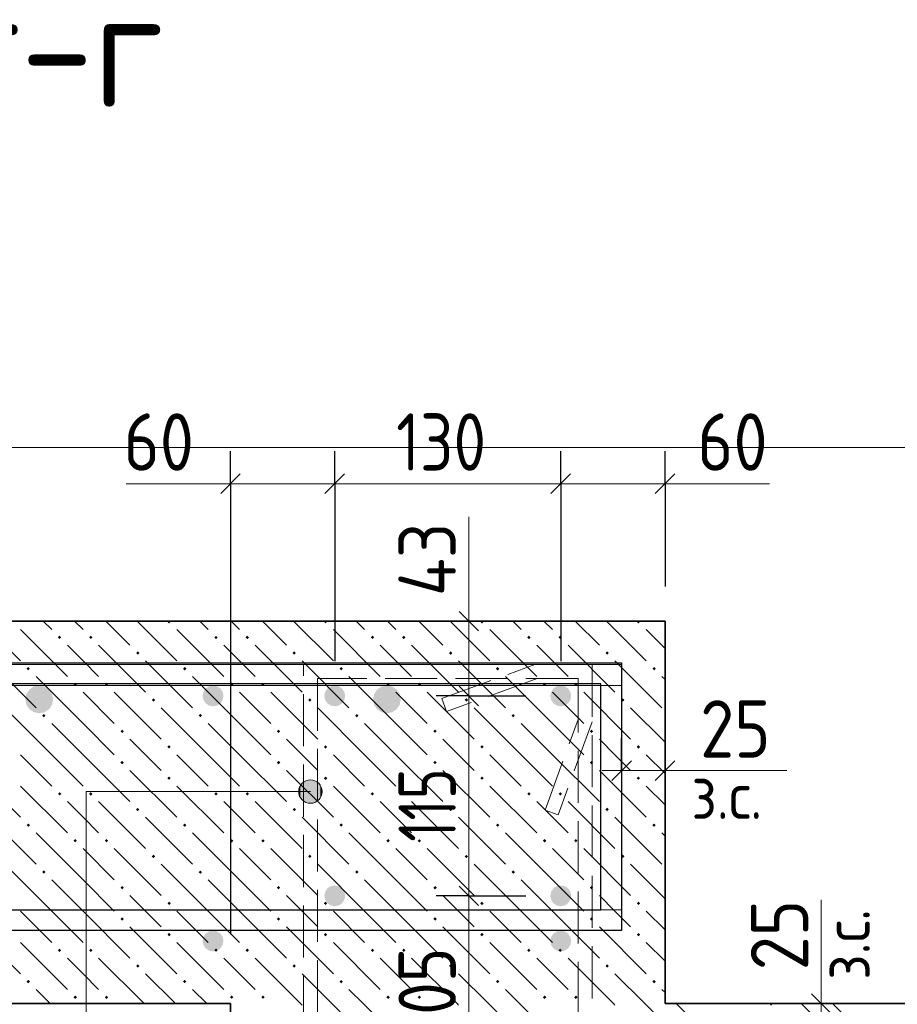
# Model space of a CAD drawing. Header units: millimetres. Extents: x 0 to 42000, y 0 to 29700.
# Tile 20 of 33: x 28698 to 32063, y 16704 to 20480. Entities that reach past the tile are written whole.
import ezdxf

# ---------------------------------------------------------------- set-up
doc = ezdxf.new("R2010")
doc.units = ezdxf.units.MM
doc.linetypes.add('______2', pattern=[270, 200, -70])
for name, color, linetype, lineweight in [('S1 Стержни арматуры фон', 7, 'Continuous', 25), ('Standard', 7, 'Continuous', 25), ('ДОП Верх по У', 7, 'Continuous', 18), ('ДОП Верх по Х', 7, 'Continuous', 18), ('ЖБ Перекрытие верхний уровень', 7, 'Continuous', 18), ('ЖБ Перекрытие нижний уровень с отделкой', 7, 'Continuous', 13), ('Поперечное армирование AW фон', 7, 'Continuous', 25), ('Размерная линия_ общее', 7, 'Continuous', 13), ('Фоновоя арматура Х1', 7, 'Continuous', 25)]:
    doc.layers.add(name, color=color, linetype=linetype, lineweight=lineweight)
doc.styles.add('ISOCPEUR', font='txt')

msp = doc.modelspace()

# ---------------------------------------------------------------- hatches: boundary and pattern name
at = {"layer": 'S1 Стержни арматуры фон', "linetype": 'Continuous', "lineweight": 13, "transparency": 33554687}
for points in [[(29946.1, 17886.4), (29943, 17901.7), (29934.4, 17914.6), (29921.4, 17923.3), (29906.1, 17926.4), (29890.8, 17923.3), (29877.8, 17914.6), (29869.1, 17901.7), (29866.1, 17886.4), (29869.1, 17871.1), (29877.8, 17858.1), (29890.8, 17849.4), (29906.1, 17846.4), (29921.4, 17849.4), (29934.4, 17858.1), (29943, 17871.1)], [(30812.7, 17886.4), (30809.7, 17901.7), (30801, 17914.6), (30788, 17923.3), (30772.7, 17926.4), (30757.4, 17923.3), (30744.4, 17914.6), (30735.8, 17901.7), (30732.7, 17886.4), (30735.8, 17871.1), (30744.4, 17858.1), (30757.4, 17849.4), (30772.7, 17846.4), (30788, 17849.4), (30801, 17858.1), (30809.7, 17871.1)], [(29946.1, 17119.7), (29943, 17135), (29934.4, 17148), (29921.4, 17156.6), (29906.1, 17159.7), (29890.8, 17156.6), (29877.8, 17148), (29869.1, 17135), (29866.1, 17119.7), (29869.1, 17104.4), (29877.8, 17091.4), (29890.8, 17082.7), (29906.1, 17079.7), (29921.4, 17082.7), (29934.4, 17091.4), (29943, 17104.4)], [(30812.7, 17119.7), (30809.7, 17135), (30801, 17148), (30788, 17156.6), (30772.7, 17159.7), (30757.4, 17156.6), (30744.4, 17148), (30735.8, 17135), (30732.7, 17119.7), (30735.8, 17104.4), (30744.4, 17091.4), (30757.4, 17082.7), (30772.7, 17079.7), (30788, 17082.7), (30801, 17091.4), (30809.7, 17104.4)]]:
    msp.add_hatch(color=7, dxfattribs=at).paths.add_polyline_path(points)
at = {"layer": 'Standard', "linetype": 'Continuous', "lineweight": 13, "transparency": 33554687}
for points in [[(29812.7, 17474.5), (29812.7, 17564.5), (29790.2, 17558.2)], [(29835.2, 17480.8), (29835.2, 17558.2), (29812.7, 17564.5)], [(29835.2, 17480.8), (29812.7, 17564.5), (29812.7, 17474.5)], [(29774, 17497), (29774, 17542), (29767.7, 17519.5)], [(29790.2, 17480.8), (29790.2, 17558.2), (29774, 17542)], [(29790.2, 17480.8), (29774, 17542), (29774, 17497)], [(29812.7, 17474.5), (29790.2, 17558.2), (29790.2, 17480.8)], [(29851.4, 17497), (29851.4, 17542), (29835.2, 17558.2)], [(29851.4, 17497), (29835.2, 17558.2), (29835.2, 17480.8)], [(29851.4, 17542), (29851.4, 17497), (29857.7, 17519.5)]]:
    msp.add_hatch(color=7, dxfattribs=at).paths.add_polyline_path(points)
at = {"layer": 'ДОП Верх по Х', "linetype": 'Continuous', "lineweight": 25, "transparency": 33554687}
for points in [[(28826.1, 17873), (28822, 17893.4), (28810.4, 17910.7), (28793.1, 17922.3), (28772.7, 17926.4), (28752.3, 17922.3), (28735, 17910.7), (28723.5, 17893.4), (28719.4, 17873), (28723.5, 17852.6), (28735, 17835.3), (28752.3, 17823.8), (28772.7, 17819.7), (28793.1, 17823.8), (28810.4, 17835.3), (28822, 17852.6)], [(30159.4, 17873), (30155.3, 17893.4), (30143.8, 17910.7), (30126.5, 17922.3), (30106.1, 17926.4), (30085.7, 17922.3), (30068.3, 17910.7), (30056.8, 17893.4), (30052.7, 17873), (30056.8, 17852.6), (30068.3, 17835.3), (30085.7, 17823.8), (30106.1, 17819.7), (30126.5, 17823.8), (30143.8, 17835.3), (30155.3, 17852.6)]]:
    msp.add_hatch(color=7, dxfattribs=at).paths.add_polyline_path(points)
at = {"layer": 'ЖБ Перекрытие верхний уровень', "linetype": 'Continuous', "lineweight": 18, "transparency": 33554687}
for points in [[(29264.2, 18170.8), (29266.4, 18173), (29274.9, 18173), (29277.1, 18170.8), (29270.6, 18164.3)], [(29864.2, 18170.8), (29866.4, 18173), (29874.9, 18173), (29877.1, 18170.8), (29870.6, 18164.3)], [(30464.2, 18170.8), (30466.4, 18173), (30474.9, 18173), (30477.1, 18170.8), (30470.6, 18164.3)], [(31064.2, 18170.8), (31066.4, 18173), (31074.9, 18173), (31077.1, 18170.8), (31070.6, 18164.3)], [(28844.2, 18110.8), (28850.7, 18117.3), (28857.1, 18110.8), (28850.7, 18104.3)], [(28964.2, 18110.8), (28970.6, 18117.3), (28977.1, 18110.8), (28970.6, 18104.3)], [(29444.2, 18110.8), (29450.7, 18117.3), (29457.1, 18110.8), (29450.7, 18104.3)], [(29564.2, 18110.8), (29570.6, 18117.3), (29577.1, 18110.8), (29570.6, 18104.3)], [(30044.2, 18110.8), (30050.7, 18117.3), (30057.1, 18110.8), (30050.7, 18104.3)], [(30164.2, 18110.8), (30170.6, 18117.3), (30177.1, 18110.8), (30170.6, 18104.3)], [(30644.2, 18110.8), (30650.7, 18117.3), (30657.1, 18110.8), (30650.7, 18104.3)], [(30764.2, 18110.8), (30770.6, 18117.3), (30777.1, 18110.8), (30770.6, 18104.3)], [(29144.2, 18050.8), (29150.7, 18057.3), (29157.1, 18050.8), (29150.7, 18044.3)], [(29744.2, 18050.8), (29750.7, 18057.3), (29757.1, 18050.8), (29750.7, 18044.3)], [(30344.2, 18050.8), (30350.7, 18057.3), (30357.1, 18050.8), (30350.7, 18044.3)], [(30944.2, 18050.8), (30950.7, 18057.3), (30957.1, 18050.8), (30950.7, 18044.3)], [(28724.2, 17990.8), (28730.7, 17997.3), (28737.2, 17990.8), (28730.7, 17984.3)], [(29324.2, 17990.8), (29330.7, 17997.3), (29337.2, 17990.8), (29330.7, 17984.3)], [(29924.2, 17990.8), (29930.7, 17997.3), (29937.2, 17990.8), (29930.7, 17984.3)], [(30524.2, 17990.8), (30530.7, 17997.3), (30537.2, 17990.8), (30530.7, 17984.3)], [(31124.2, 17990.8), (31130.7, 17997.3), (31137.2, 17990.8), (31130.7, 17984.3)], [(28904.2, 17930.8), (28910.7, 17937.3), (28917.2, 17930.8), (28910.7, 17924.3)], [(29024.2, 17930.8), (29030.7, 17937.3), (29037.2, 17930.8), (29030.7, 17924.3)], [(29504.2, 17930.8), (29510.7, 17937.3), (29517.2, 17930.8), (29510.7, 17924.3)], [(29624.2, 17930.8), (29630.7, 17937.3), (29637.2, 17930.8), (29630.7, 17924.3)], [(30104.2, 17930.8), (30110.7, 17937.3), (30117.2, 17930.8), (30110.7, 17924.3)], [(30224.2, 17930.8), (30230.7, 17937.3), (30237.2, 17930.8), (30230.7, 17924.3)], [(30704.2, 17930.8), (30710.7, 17937.3), (30717.2, 17930.8), (30710.7, 17924.3)], [(30824.2, 17930.8), (30830.7, 17937.3), (30837.2, 17930.8), (30830.7, 17924.3)], [(29204.2, 17870.8), (29210.7, 17877.3), (29217.2, 17870.8), (29210.7, 17864.3)], [(29804.2, 17870.8), (29810.7, 17877.3), (29817.2, 17870.8), (29810.7, 17864.3)], [(30404.2, 17870.8), (30410.7, 17877.3), (30417.2, 17870.8), (30410.7, 17864.3)], [(31004.2, 17870.8), (31010.7, 17877.3), (31017.2, 17870.8), (31010.7, 17864.3)], [(28784.1, 17810.8), (28790.6, 17817.3), (28797.1, 17810.8), (28790.6, 17804.3)], [(29384.1, 17810.8), (29390.6, 17817.3), (29397.1, 17810.8), (29390.6, 17804.3)], [(29984.1, 17810.8), (29990.6, 17817.3), (29997.1, 17810.8), (29990.6, 17804.3)], [(30584.1, 17810.8), (30590.6, 17817.3), (30597.1, 17810.8), (30590.6, 17804.3)], [(29084.1, 17750.8), (29090.6, 17757.3), (29097.1, 17750.8), (29090.6, 17744.3)], [(29684.1, 17750.8), (29690.6, 17757.3), (29697.1, 17750.8), (29690.6, 17744.3)], [(30284.1, 17750.8), (30290.6, 17757.3), (30297.1, 17750.8), (30290.6, 17744.3)], [(30884.1, 17750.8), (30890.6, 17757.3), (30897.1, 17750.8), (30890.6, 17744.3)], [(29264.2, 17690.8), (29270.6, 17697.3), (29277.1, 17690.8), (29270.6, 17684.3)], [(29864.2, 17690.8), (29870.6, 17697.3), (29877.1, 17690.8), (29870.6, 17684.3)], [(30464.2, 17690.8), (30470.6, 17697.3), (30477.1, 17690.8), (30470.6, 17684.3)], [(31064.2, 17690.8), (31070.6, 17697.3), (31077.1, 17690.8), (31070.6, 17684.3)], [(29084.1, 17630.8), (29090.6, 17637.3), (29097.1, 17630.8), (29090.6, 17624.3)], [(29684.1, 17630.8), (29690.6, 17637.3), (29697.1, 17630.8), (29690.6, 17624.3)], [(30284.1, 17630.8), (30290.6, 17637.3), (30297.1, 17630.8), (30290.6, 17624.3)], [(30884.1, 17630.8), (30890.6, 17637.3), (30897.1, 17630.8), (30890.6, 17624.3)], [(29264.2, 17570.8), (29270.6, 17577.3), (29277.1, 17570.8), (29270.6, 17564.3)], [(29864.2, 17570.8), (29870.6, 17577.3), (29877.1, 17570.8), (29870.6, 17564.3)], [(30464.2, 17570.8), (30470.6, 17577.3), (30477.1, 17570.8), (30470.6, 17564.3)], [(31064.2, 17570.8), (31070.6, 17577.3), (31077.1, 17570.8), (31070.6, 17564.3)], [(28844.2, 17510.8), (28850.7, 17517.3), (28857.1, 17510.8), (28850.7, 17504.3)], [(28964.2, 17510.8), (28970.6, 17517.3), (28977.1, 17510.8), (28970.6, 17504.3)], [(29444.2, 17510.8), (29450.7, 17517.3), (29457.1, 17510.8), (29450.7, 17504.3)], [(29564.2, 17510.8), (29570.6, 17517.3), (29577.1, 17510.8), (29570.6, 17504.3)], [(30044.2, 17510.8), (30050.7, 17517.3), (30057.1, 17510.8), (30050.7, 17504.3)], [(30164.2, 17510.8), (30170.6, 17517.3), (30177.1, 17510.8), (30170.6, 17504.3)], [(30644.2, 17510.8), (30650.7, 17517.3), (30657.1, 17510.8), (30650.7, 17504.3)], [(30764.2, 17510.8), (30770.6, 17517.3), (30777.1, 17510.8), (30770.6, 17504.3)], [(29144.2, 17450.8), (29150.7, 17457.3), (29157.1, 17450.8), (29150.7, 17444.3)], [(29744.2, 17450.8), (29750.7, 17457.3), (29757.1, 17450.8), (29750.7, 17444.3)], [(30344.2, 17450.8), (30350.7, 17457.3), (30357.1, 17450.8), (30350.7, 17444.3)], [(30944.2, 17450.8), (30950.7, 17457.3), (30957.1, 17450.8), (30950.7, 17444.3)], [(28724.2, 17390.8), (28730.7, 17397.3), (28737.2, 17390.8), (28730.7, 17384.3)], [(29324.2, 17390.8), (29330.7, 17397.3), (29337.2, 17390.8), (29330.7, 17384.3)], [(29924.2, 17390.8), (29930.7, 17397.3), (29937.2, 17390.8), (29930.7, 17384.3)], [(30524.2, 17390.8), (30530.7, 17397.3), (30537.2, 17390.8), (30530.7, 17384.3)], [(31124.2, 17390.8), (31130.7, 17397.3), (31137.2, 17390.8), (31130.7, 17384.3)], [(28904.2, 17330.8), (28910.7, 17337.3), (28917.2, 17330.8), (28910.7, 17324.3)], [(29024.2, 17330.8), (29030.7, 17337.3), (29037.2, 17330.8), (29030.7, 17324.3)], [(29504.2, 17330.8), (29510.7, 17337.3), (29517.2, 17330.8), (29510.7, 17324.3)], [(29624.2, 17330.8), (29630.7, 17337.3), (29637.2, 17330.8), (29630.7, 17324.3)], [(30104.2, 17330.8), (30110.7, 17337.3), (30117.2, 17330.8), (30110.7, 17324.3)], [(30224.2, 17330.8), (30230.7, 17337.3), (30237.2, 17330.8), (30230.7, 17324.3)], [(30704.2, 17330.8), (30710.7, 17337.3), (30717.2, 17330.8), (30710.7, 17324.3)], [(30824.2, 17330.8), (30830.7, 17337.3), (30837.2, 17330.8), (30830.7, 17324.3)], [(29204.2, 17270.8), (29210.7, 17277.3), (29217.2, 17270.8), (29210.7, 17264.3)], [(29804.2, 17270.8), (29810.7, 17277.3), (29817.2, 17270.8), (29810.7, 17264.3)], [(30404.2, 17270.8), (30410.7, 17277.3), (30417.2, 17270.8), (30410.7, 17264.3)], [(31004.2, 17270.8), (31010.7, 17277.3), (31017.2, 17270.8), (31010.7, 17264.3)], [(28784.1, 17210.8), (28790.6, 17217.3), (28797.1, 17210.8), (28790.6, 17204.3)], [(29384.1, 17210.8), (29390.6, 17217.3), (29397.1, 17210.8), (29390.6, 17204.3)], [(29984.1, 17210.8), (29990.6, 17217.3), (29997.1, 17210.8), (29990.6, 17204.3)], [(30584.1, 17210.8), (30590.6, 17217.3), (30597.1, 17210.8), (30590.6, 17204.3)], [(29084.1, 17150.8), (29090.6, 17157.3), (29097.1, 17150.8), (29090.6, 17144.3)], [(29684.1, 17150.8), (29690.6, 17157.3), (29697.1, 17150.8), (29690.6, 17144.3)], [(30284.1, 17150.8), (30290.6, 17157.3), (30297.1, 17150.8), (30290.6, 17144.3)], [(30884.1, 17150.8), (30890.6, 17157.3), (30897.1, 17150.8), (30890.6, 17144.3)], [(29264.2, 17090.8), (29270.6, 17097.3), (29277.1, 17090.8), (29270.6, 17084.3)], [(29864.2, 17090.8), (29870.6, 17097.3), (29877.1, 17090.8), (29870.6, 17084.3)], [(30464.2, 17090.8), (30470.6, 17097.3), (30477.1, 17090.8), (30470.6, 17084.3)], [(31064.2, 17090.8), (31070.6, 17097.3), (31077.1, 17090.8), (31070.6, 17084.3)], [(29084.1, 17030.8), (29090.6, 17037.3), (29097.1, 17030.8), (29090.6, 17024.3)], [(29684.1, 17030.8), (29690.6, 17037.3), (29697.1, 17030.8), (29690.6, 17024.3)], [(30284.1, 17030.8), (30290.6, 17037.3), (30297.1, 17030.8), (30290.6, 17024.3)], [(30884.1, 17030.8), (30890.6, 17037.3), (30897.1, 17030.8), (30890.6, 17024.3)], [(29264.2, 16970.8), (29270.6, 16977.3), (29277.1, 16970.8), (29270.6, 16964.3)], [(29864.2, 16970.8), (29870.6, 16977.3), (29877.1, 16970.8), (29870.6, 16964.3)], [(30464.2, 16970.8), (30470.6, 16977.3), (30477.1, 16970.8), (30470.6, 16964.3)], [(31064.2, 16970.8), (31070.6, 16977.3), (31077.1, 16970.8), (31070.6, 16964.3)], [(28844.2, 16910.8), (28850.7, 16917.3), (28857.1, 16910.8), (28850.7, 16904.3)], [(28964.2, 16910.8), (28970.6, 16917.3), (28977.1, 16910.8), (28970.6, 16904.3)], [(29444.2, 16910.8), (29450.7, 16917.3), (29457.1, 16910.8), (29450.7, 16904.3)], [(29564.2, 16910.8), (29570.6, 16917.3), (29577.1, 16910.8), (29570.6, 16904.3)], [(30044.2, 16910.8), (30050.7, 16917.3), (30057.1, 16910.8), (30050.7, 16904.3)], [(30164.2, 16910.8), (30170.6, 16917.3), (30177.1, 16910.8), (30170.6, 16904.3)], [(30644.2, 16910.8), (30650.7, 16917.3), (30657.1, 16910.8), (30650.7, 16904.3)], [(30764.2, 16910.8), (30770.6, 16917.3), (30777.1, 16910.8), (30770.6, 16904.3)], [(29144.2, 16850.8), (29150.7, 16857.3), (29157.1, 16850.8), (29150.7, 16844.3)], [(29744.2, 16850.8), (29750.7, 16857.3), (29757.1, 16850.8), (29750.7, 16844.3)], [(30344.2, 16850.8), (30350.7, 16857.3), (30357.1, 16850.8), (30350.7, 16844.3)], [(30944.2, 16850.8), (30950.7, 16857.3), (30957.1, 16850.8), (30950.7, 16844.3)], [(28724.2, 16790.8), (28730.7, 16797.3), (28737.2, 16790.8), (28730.7, 16784.3)], [(29324.2, 16790.8), (29330.7, 16797.3), (29337.2, 16790.8), (29330.7, 16784.3)], [(29924.2, 16790.8), (29930.7, 16797.3), (29937.2, 16790.8), (29930.7, 16784.3)], [(30524.2, 16790.8), (30530.7, 16797.3), (30537.2, 16790.8), (30530.7, 16784.3)], [(31124.2, 16790.8), (31130.7, 16797.3), (31137.2, 16790.8), (31130.7, 16784.3)], [(28904.2, 16730.8), (28910.7, 16737.3), (28917.2, 16730.8), (28910.7, 16724.3)], [(29024.2, 16730.8), (29030.7, 16737.3), (29037.2, 16730.8), (29030.7, 16724.3)], [(29504.2, 16730.8), (29510.7, 16737.3), (29517.2, 16730.8), (29510.7, 16724.3)], [(29624.2, 16730.8), (29630.7, 16737.3), (29637.2, 16730.8), (29630.7, 16724.3)], [(30104.2, 16730.8), (30110.7, 16737.3), (30117.2, 16730.8), (30110.7, 16724.3)], [(30224.2, 16730.8), (30230.7, 16737.3), (30237.2, 16730.8), (30230.7, 16724.3)], [(30704.2, 16730.8), (30710.7, 16737.3), (30717.2, 16730.8), (30710.7, 16724.3)], [(30824.2, 16730.8), (30830.7, 16737.3), (30837.2, 16730.8), (30830.7, 16724.3)]]:
    msp.add_hatch(color=7, dxfattribs=at).paths.add_polyline_path(points, flags=16)
at = {"layer": 'Фоновоя арматура Х1', "linetype": 'Continuous', "lineweight": 18, "transparency": 33554687}
for points in [[(29479.4, 17886.4), (29476.3, 17901.7), (29467.7, 17914.6), (29454.7, 17923.3), (29439.4, 17926.4), (29424.1, 17923.3), (29411.1, 17914.6), (29402.4, 17901.7), (29399.4, 17886.4), (29402.4, 17871.1), (29411.1, 17858.1), (29424.1, 17849.4), (29439.4, 17846.4), (29454.7, 17849.4), (29467.7, 17858.1), (29476.3, 17871.1)], [(30812.7, 17886.4), (30809.7, 17901.7), (30801, 17914.6), (30788, 17923.3), (30772.7, 17926.4), (30757.4, 17923.3), (30744.4, 17914.6), (30735.8, 17901.7), (30732.7, 17886.4), (30735.8, 17871.1), (30744.4, 17858.1), (30757.4, 17849.4), (30772.7, 17846.4), (30788, 17849.4), (30801, 17858.1), (30809.7, 17871.1)], [(29479.4, 16946.4), (29476.3, 16961.7), (29467.7, 16974.7), (29454.7, 16983.3), (29439.4, 16986.4), (29424.1, 16983.3), (29411.1, 16974.7), (29402.4, 16961.7), (29399.4, 16946.4), (29402.4, 16931.1), (29411.1, 16918.1), (29424.1, 16909.4), (29439.4, 16906.4), (29454.7, 16909.4), (29467.7, 16918.1), (29476.3, 16931.1)], [(30812.7, 16946.4), (30809.7, 16961.7), (30801, 16974.7), (30788, 16983.3), (30772.7, 16986.4), (30757.4, 16983.3), (30744.4, 16974.7), (30735.8, 16961.7), (30732.7, 16946.4), (30735.8, 16931.1), (30744.4, 16918.1), (30757.4, 16909.4), (30772.7, 16906.4), (30788, 16909.4), (30801, 16918.1), (30809.7, 16931.1)]]:
    msp.add_hatch(color=7, dxfattribs=at).paths.add_polyline_path(points)

# ---------------------------------------------------------------- linework, layer by layer
at = {"layer": 'Standard', "color": 251, "linetype": 'Continuous', "lineweight": 13, "true_color": 0x656565, "transparency": 33554687}
for p, q in [((29506.1, 18700.1), (29106.1, 18700.1)), ((31172.7, 18700.1), (31572.7, 18700.1)), ((30420.4, 18173), (30420.4, 18573))]:
    msp.add_line(p, q, dxfattribs=at)
at = {"layer": 'Standard', "color": 7, "linetype": 'Continuous', "lineweight": 13, "transparency": 33554687}
for p, q in [((31172.7, 17599.7), (31639.4, 17599.7)), ((29812.7, 17564.5), (29812.7, 17564.5)), ((29767.7, 17519.5), (29767.7, 17519.5)), ((29857.7, 17519.5), (29857.7, 17519.5)), ((29812.7, 17474.5), (29812.7, 17474.5)), ((31771.9, 16706.4), (31771.9, 17103.8))]:
    msp.add_line(p, q, dxfattribs=at)
at = {"layer": 'Standard', "color": 254, "linetype": 'Continuous', "lineweight": 13, "true_color": 0xc4c4ff, "transparency": 33554687}
msp.add_lwpolyline([(20484.4, 13506.4), (41354.8, 13506.4), (41354.8, 18839.7), (20484.4, 18839.7), (20484.4, 13506.4)], dxfattribs=at)
at = {"layer": 'Standard', "color": 7, "linetype": 'Continuous', "lineweight": 13, "transparency": 33554687}
msp.add_lwpolyline([(29812.7, 17519.5), (28952.7, 17519.5), (28952.7, 15796.4), (26785.9, 15796.4)], dxfattribs=at)
msp.add_circle((29812.7, 17519.5), 45, dxfattribs=at)
at = {"layer": 'ДОП Верх по У', "color": 7, "linetype": 'Continuous', "lineweight": 25, "transparency": 33554687}
msp.add_lwpolyline([(22926.1, 18013), (31006.1, 18013), (31006.1, 16986.4), (27592.7, 16986.4), (27592.7, 17066.4), (30926.1, 17066.4), (30926.1, 17933), (22926.1, 17933), (22926.1, 18013)], dxfattribs=at)
msp.add_lwpolyline([(22926.1, 18013), (31006.1, 18013), (31006.1, 16986.4), (27592.7, 16986.4), (27592.7, 17066.4), (30926.1, 17066.4), (30926.1, 17933), (22926.1, 17933), (22926.1, 18013)], dxfattribs=at)
at = {"layer": 'ЖБ Перекрытие верхний уровень', "color": 7, "linetype": 'Continuous', "lineweight": 35, "transparency": 33554687}
for p, q in [((31172.7, 18173), (21151, 18173)), ((31172.7, 16706.4), (31172.7, 18173)), ((21151, 16706.4), (29506.1, 16706.4))]:
    msp.add_line(p, q, dxfattribs=at)
at = {"layer": 'ЖБ Перекрытие верхний уровень', "color": 9, "linetype": 'Continuous', "lineweight": 18, "true_color": 0xc7c7c7, "transparency": 33554687}
for p, q in [((28548.5, 18173), (28700.7, 18020.8)), ((28788.4, 18173), (28820.7, 18140.8)), ((28908.4, 18173), (28940.7, 18140.8)), ((29028.4, 18173), (29120.7, 18080.8)), ((29148.5, 18173), (29300.7, 18020.8)), ((29388.4, 18173), (29420.7, 18140.8)), ((29508.4, 18173), (29540.7, 18140.8)), ((29628.4, 18173), (29720.7, 18080.8)), ((29748.5, 18173), (29900.7, 18020.8)), ((29988.4, 18173), (30020.7, 18140.8)), ((30108.4, 18173), (30140.7, 18140.8)), ((30228.4, 18173), (30320.7, 18080.8)), ((30348.5, 18173), (30500.7, 18020.8)), ((30588.4, 18173), (30620.7, 18140.8)), ((30708.4, 18173), (30740.7, 18140.8)), ((30828.4, 18173), (30920.7, 18080.8)), ((30948.5, 18173), (31100.7, 18020.8)), ((28700.7, 18140.8), (28880.7, 17960.8)), ((29300.7, 18140.8), (29480.7, 17960.8)), ((29900.7, 18140.8), (30080.7, 17960.8)), ((30500.7, 18140.8), (30680.7, 17960.8)), ((31100.7, 18140.8), (31172.7, 18068.7)), ((28940.7, 18020.8), (28880.7, 18080.8)), ((29000.7, 18080.8), (29180.7, 17900.8)), ((29540.7, 18020.8), (29480.7, 18080.8)), ((29600.7, 18080.8), (29780.7, 17900.8)), ((30140.7, 18020.8), (30080.7, 18080.8)), ((30200.7, 18080.8), (30380.7, 17900.8)), ((30740.7, 18020.8), (30680.7, 18080.8)), ((30800.7, 18080.8), (30980.7, 17900.8)), ((28580.7, 18020.8), (28760.7, 17840.8)), ((29000.7, 17960.8), (28940.7, 18020.8)), ((29180.7, 18020.8), (29360.7, 17840.8)), ((29600.7, 17960.8), (29540.7, 18020.8)), ((29780.7, 18020.8), (29960.7, 17840.8)), ((30200.7, 17960.8), (30140.7, 18020.8)), ((30380.7, 18020.8), (30560.7, 17840.8)), ((30800.7, 17960.8), (30740.7, 18020.8)), ((30980.7, 18020.8), (31160.7, 17840.8)), ((28940.7, 17780.8), (28760.7, 17960.8)), ((29540.7, 17780.8), (29360.7, 17960.8)), ((30140.7, 17780.8), (29960.7, 17960.8)), ((30740.7, 17780.8), (30560.7, 17960.8)), ((31172.7, 17948.7), (31160.7, 17960.8)), ((28940.7, 17900.8), (29060.7, 17780.8)), ((29060.7, 17900.8), (29240.7, 17720.8)), ((29540.7, 17900.8), (29660.7, 17780.8)), ((29660.7, 17900.8), (29840.7, 17720.8)), ((30140.7, 17900.8), (30260.7, 17780.8)), ((30260.7, 17900.8), (30440.7, 17720.8)), ((30740.7, 17900.8), (30860.7, 17780.8)), ((30860.7, 17900.8), (31040.7, 17720.8)), ((28820.7, 17660.8), (28640.7, 17840.8)), ((29420.7, 17660.8), (29240.7, 17840.8)), ((30020.7, 17660.8), (29840.7, 17840.8)), ((30620.7, 17660.8), (30440.7, 17840.8)), ((31172.7, 17708.7), (31040.7, 17840.8)), ((28820.7, 17780.8), (28940.7, 17660.8)), ((28940.7, 17780.8), (29060.7, 17660.8)), ((29420.7, 17780.8), (29540.7, 17660.8)), ((29540.7, 17780.8), (29660.7, 17660.8)), ((30020.7, 17780.8), (30140.7, 17660.8)), ((30140.7, 17780.8), (30260.7, 17660.8)), ((30620.7, 17780.8), (30740.7, 17660.8)), ((30740.7, 17780.8), (30860.7, 17660.8)), ((29180.7, 17660.8), (29120.7, 17720.8)), ((29780.7, 17660.8), (29720.7, 17720.8)), ((30380.7, 17660.8), (30320.7, 17720.8)), ((30980.7, 17660.8), (30920.7, 17720.8)), ((28700.7, 17660.8), (28820.7, 17540.8)), ((28820.7, 17660.8), (28940.7, 17540.8)), ((28940.7, 17660.8), (29120.7, 17480.8)), ((29240.7, 17600.8), (29180.7, 17660.8)), ((29300.7, 17660.8), (29420.7, 17540.8)), ((29420.7, 17660.8), (29540.7, 17540.8)), ((29540.7, 17660.8), (29720.7, 17480.8)), ((29840.7, 17600.8), (29780.7, 17660.8)), ((29900.7, 17660.8), (30020.7, 17540.8)), ((30020.7, 17660.8), (30140.7, 17540.8)), ((30140.7, 17660.8), (30320.7, 17480.8)), ((30440.7, 17600.8), (30380.7, 17660.8)), ((30500.7, 17660.8), (30620.7, 17540.8)), ((30620.7, 17660.8), (30740.7, 17540.8)), ((30740.7, 17660.8), (30920.7, 17480.8)), ((31040.7, 17600.8), (30980.7, 17660.8)), ((31100.7, 17660.8), (31172.7, 17588.7)), ((28520.7, 17600.8), (28700.7, 17420.8)), ((29120.7, 17600.8), (29300.7, 17420.8)), ((29720.7, 17600.8), (29900.7, 17420.8)), ((30320.7, 17600.8), (30500.7, 17420.8)), ((30920.7, 17600.8), (31100.7, 17420.8)), ((28700.7, 17540.8), (28880.7, 17360.8)), ((29300.7, 17540.8), (29480.7, 17360.8)), ((29900.7, 17540.8), (30080.7, 17360.8)), ((30500.7, 17540.8), (30680.7, 17360.8)), ((31100.7, 17540.8), (31172.7, 17468.7)), ((28940.7, 17420.8), (28880.7, 17480.8)), ((29000.7, 17480.8), (29180.7, 17300.8)), ((29540.7, 17420.8), (29480.7, 17480.8)), ((29600.7, 17480.8), (29780.7, 17300.8)), ((30140.7, 17420.8), (30080.7, 17480.8)), ((30200.7, 17480.8), (30380.7, 17300.8)), ((30740.7, 17420.8), (30680.7, 17480.8)), ((30800.7, 17480.8), (30980.7, 17300.8)), ((28580.7, 17420.8), (28760.7, 17240.8)), ((29000.7, 17360.8), (28940.7, 17420.8)), ((29180.7, 17420.8), (29360.7, 17240.8)), ((29600.7, 17360.8), (29540.7, 17420.8)), ((29780.7, 17420.8), (29960.7, 17240.8)), ((30200.7, 17360.8), (30140.7, 17420.8)), ((30380.7, 17420.8), (30560.7, 17240.8)), ((30800.7, 17360.8), (30740.7, 17420.8)), ((30980.7, 17420.8), (31160.7, 17240.8)), ((28940.7, 17180.8), (28760.7, 17360.8)), ((29540.7, 17180.8), (29360.7, 17360.8)), ((30140.7, 17180.8), (29960.7, 17360.8)), ((30740.7, 17180.8), (30560.7, 17360.8)), ((31172.7, 17348.7), (31160.7, 17360.8)), ((28940.7, 17300.8), (29060.7, 17180.8)), ((29060.7, 17300.8), (29240.7, 17120.8)), ((29540.7, 17300.8), (29660.7, 17180.8)), ((29660.7, 17300.8), (29840.7, 17120.8)), ((30140.7, 17300.8), (30260.7, 17180.8)), ((30260.7, 17300.8), (30440.7, 17120.8)), ((30740.7, 17300.8), (30860.7, 17180.8)), ((30860.7, 17300.8), (31040.7, 17120.8)), ((28820.7, 17060.8), (28640.7, 17240.8)), ((29420.7, 17060.8), (29240.7, 17240.8)), ((30020.7, 17060.8), (29840.7, 17240.8)), ((30620.7, 17060.8), (30440.7, 17240.8)), ((31172.7, 17108.7), (31040.7, 17240.8)), ((28820.7, 17180.8), (28940.7, 17060.8)), ((28940.7, 17180.8), (29060.7, 17060.8)), ((29420.7, 17180.8), (29540.7, 17060.8)), ((29540.7, 17180.8), (29660.7, 17060.8)), ((30020.7, 17180.8), (30140.7, 17060.8)), ((30140.7, 17180.8), (30260.7, 17060.8)), ((30620.7, 17180.8), (30740.7, 17060.8)), ((30740.7, 17180.8), (30860.7, 17060.8)), ((29180.7, 17060.8), (29120.7, 17120.8)), ((29780.7, 17060.8), (29720.7, 17120.8)), ((30380.7, 17060.8), (30320.7, 17120.8)), ((30980.7, 17060.8), (30920.7, 17120.8)), ((28700.7, 17060.8), (28820.7, 16940.8)), ((28820.7, 17060.8), (28940.7, 16940.8)), ((28940.7, 17060.8), (29120.7, 16880.8)), ((29240.7, 17000.8), (29180.7, 17060.8)), ((29300.7, 17060.8), (29420.7, 16940.8)), ((29420.7, 17060.8), (29540.7, 16940.8)), ((29540.7, 17060.8), (29720.7, 16880.8)), ((29840.7, 17000.8), (29780.7, 17060.8)), ((29900.7, 17060.8), (30020.7, 16940.8)), ((30020.7, 17060.8), (30140.7, 16940.8)), ((30140.7, 17060.8), (30320.7, 16880.8)), ((30440.7, 17000.8), (30380.7, 17060.8)), ((30500.7, 17060.8), (30620.7, 16940.8)), ((30620.7, 17060.8), (30740.7, 16940.8)), ((30740.7, 17060.8), (30920.7, 16880.8)), ((31040.7, 17000.8), (30980.7, 17060.8)), ((31100.7, 17060.8), (31172.7, 16988.7)), ((28520.7, 17000.8), (28700.7, 16820.8)), ((29120.7, 17000.8), (29300.7, 16820.8)), ((29720.7, 17000.8), (29900.7, 16820.8)), ((30320.7, 17000.8), (30500.7, 16820.8)), ((30920.7, 17000.8), (31100.7, 16820.8)), ((28700.7, 16940.8), (28880.7, 16760.8)), ((29300.7, 16940.8), (29480.7, 16760.8)), ((29900.7, 16940.8), (30080.7, 16760.8)), ((30500.7, 16940.8), (30680.7, 16760.8)), ((31100.7, 16940.8), (31172.7, 16868.7)), ((28940.7, 16820.8), (28880.7, 16880.8)), ((29000.7, 16880.8), (29175.1, 16706.4)), ((29540.7, 16820.8), (29480.7, 16880.8)), ((29600.7, 16880.8), (29775.1, 16706.4)), ((30140.7, 16820.8), (30080.7, 16880.8)), ((30200.7, 16880.8), (30375.1, 16706.4)), ((30740.7, 16820.8), (30680.7, 16880.8)), ((30800.7, 16880.8), (30975.1, 16706.4)), ((29000.7, 16760.8), (28940.7, 16820.8)), ((29180.7, 16820.8), (29295.1, 16706.4)), ((29600.7, 16760.8), (29540.7, 16820.8)), ((29780.7, 16820.8), (29895.1, 16706.4)), ((30200.7, 16760.8), (30140.7, 16820.8)), ((30380.7, 16820.8), (30495.1, 16706.4)), ((30800.7, 16760.8), (30740.7, 16820.8)), ((30980.7, 16820.8), (31095.1, 16706.4)), ((28815.1, 16706.4), (28760.7, 16760.8)), ((29415.1, 16706.4), (29360.7, 16760.8)), ((30015.1, 16706.4), (29960.7, 16760.8)), ((30615.1, 16706.4), (30560.7, 16760.8)), ((31172.7, 16748.7), (31160.7, 16760.8))]:
    msp.add_line(p, q, dxfattribs=at)
at = {"layer": 'ЖБ Перекрытие нижний уровень с отделкой', "color": 7, "linetype": 'Continuous', "lineweight": 35, "transparency": 33554687}
for p, q in [((29506.1, 16706.4), (29506.1, 15239.7)), ((37839.4, 16706.4), (31172.7, 16706.4))]:
    msp.add_line(p, q, dxfattribs=at)
at = {"layer": 'ЖБ Перекрытие нижний уровень с отделкой', "color": 9, "linetype": 'Continuous', "lineweight": 18, "true_color": 0xc7c7c7, "transparency": 33554687}
for p, q in [((29775.1, 16706.4), (29780.7, 16700.8)), ((29895.1, 16706.4), (29960.7, 16640.8)), ((30140.7, 16580.8), (30015.1, 16706.4)), ((30375.1, 16706.4), (30380.7, 16700.8)), ((30495.1, 16706.4), (30560.7, 16640.8)), ((30740.7, 16580.8), (30615.1, 16706.4)), ((30975.1, 16706.4), (30980.7, 16700.8)), ((31095.1, 16706.4), (31160.7, 16640.8)), ((31340.7, 16580.8), (31215.1, 16706.4)), ((31575.1, 16706.4), (31580.7, 16700.8)), ((31695.1, 16706.4), (31760.7, 16640.8)), ((31940.7, 16580.8), (31815.1, 16706.4))]:
    msp.add_line(p, q, dxfattribs=at)
at = {"layer": 'Поперечное армирование AW фон', "color": 253, "linetype": '______2', "lineweight": 13, "true_color": 0xa0a0a0, "transparency": 33554687}
msp.add_lwpolyline([(30316.5, 17876.5), (30673.2, 18006.3), (30892.7, 18006.3), (30892.7, 15533), (29786.1, 15533), (29786.1, 18006.3), (30892.7, 18006.3), (30892.7, 17786.7), (30762.9, 17430.1), (30712.8, 17448.3), (30839.4, 17796.2), (30839.4, 17953), (29839.4, 17953), (29839.4, 15586.3), (30839.4, 15586.3), (30839.4, 17953), (30682.6, 17953), (30334.7, 17826.4), (30316.5, 17876.5)], dxfattribs=at)
at = {"layer": 'Размерная линия_ общее', "color": 251, "linetype": 'Continuous', "lineweight": -3, "true_color": 0x656565, "transparency": 33554687}
for p, q in [((29506.1, 18700.1), (29506.1, 18825.1)), ((29906.1, 18700.1), (29906.1, 18825.1)), ((30772.7, 18700.1), (30772.7, 18825.1)), ((31172.7, 18700.1), (31172.7, 18825.1)), ((29506.1, 18700.1), (29506.1, 18575.1)), ((29506.1, 18700.1), (29506.1, 16973)), ((29906.1, 18700.1), (29906.1, 18575.1)), ((29906.1, 18700.1), (29906.1, 18019.7)), ((30772.7, 18700.1), (30772.7, 18575.1)), ((30772.7, 18700.1), (30772.7, 18019.7)), ((31172.7, 18700.1), (31172.7, 18575.1)), ((31172.7, 18700.1), (31172.7, 18306.4)), ((30420.4, 18173), (30295.4, 18173)), ((30420.4, 18173), (30545.4, 18173)), ((30420.4, 18173), (30420.4, 18173)), ((30420.4, 17886.4), (30295.4, 17886.4)), ((30420.4, 17886.4), (30545.4, 17886.4)), ((30420.4, 17886.4), (30639.4, 17886.4)), ((30420.4, 17119.7), (30295.4, 17119.7)), ((30420.4, 17119.7), (30545.4, 17119.7)), ((30420.4, 17119.7), (30639.4, 17119.7))]:
    msp.add_line(p, q, dxfattribs=at)
at = {"layer": 'Размерная линия_ общее', "color": 251, "linetype": 'Continuous', "lineweight": 25, "true_color": 0x656565, "transparency": 33554687}
for p, q in [((29543.6, 18737.6), (29468.6, 18662.6)), ((29943.6, 18737.6), (29868.6, 18662.6)), ((30810.2, 18737.6), (30735.2, 18662.6)), ((31210.2, 18737.6), (31135.2, 18662.6)), ((30382.9, 18210.5), (30457.9, 18135.5)), ((30382.9, 17923.9), (30457.9, 17848.9)), ((30382.9, 17157.2), (30457.9, 17082.2))]:
    msp.add_line(p, q, dxfattribs=at)
at = {"layer": 'Размерная линия_ общее', "color": 251, "linetype": 'Continuous', "lineweight": 13, "true_color": 0x656565, "transparency": 33554687}
for p, q in [((29506.1, 18700.1), (29431.1, 18700.1)), ((29906.1, 18700.1), (29506.1, 18700.1)), ((30772.7, 18700.1), (29906.1, 18700.1)), ((31172.7, 18700.1), (30772.7, 18700.1)), ((31172.7, 18700.1), (31247.7, 18700.1)), ((30420.4, 18173), (30420.4, 18248)), ((30420.4, 18173), (30420.4, 17886.4)), ((30420.4, 17886.4), (30420.4, 17119.7)), ((30420.4, 17119.7), (30420.4, 16419.7))]:
    msp.add_line(p, q, dxfattribs=at)
at = {"layer": 'Размерная линия_ общее', "color": 253, "linetype": 'Continuous', "lineweight": -3, "true_color": 0xa0a0a0, "transparency": 33554687}
for p, q in [((31006.1, 17599.7), (31006.1, 17724.7)), ((31172.7, 17599.7), (31172.7, 17724.7)), ((31006.1, 17599.7), (31006.1, 17474.7)), ((31172.7, 17599.7), (31172.7, 17474.7)), ((31771.9, 16706.4), (31440.3, 16706.4)), ((31771.9, 16706.4), (31646.9, 16706.4)), ((31771.9, 16706.4), (31896.9, 16706.4))]:
    msp.add_line(p, q, dxfattribs=at)
at = {"layer": 'Размерная линия_ общее', "color": 7, "linetype": 'Continuous', "lineweight": 25, "transparency": 33554687}
for p, q in [((30968.6, 17562.2), (31043.6, 17637.2)), ((31135.2, 17562.2), (31210.2, 17637.2)), ((31809.4, 16668.9), (31734.4, 16743.9))]:
    msp.add_line(p, q, dxfattribs=at)
at = {"layer": 'Размерная линия_ общее', "color": 7, "linetype": 'Continuous', "lineweight": 13, "transparency": 33554687}
for p, q in [((31006.1, 17599.7), (30931.1, 17599.7)), ((31006.1, 17599.7), (31172.7, 17599.7)), ((31172.7, 17599.7), (31247.7, 17599.7)), ((31771.9, 16706.4), (31771.9, 16781.4)), ((31771.9, 16539.7), (31771.9, 16706.4))]:
    msp.add_line(p, q, dxfattribs=at)
at = {"layer": 'Фоновоя арматура Х1', "color": 251, "linetype": 'Continuous', "lineweight": 18, "true_color": 0x656565, "transparency": 33554687}
for points in [[(31006.1, 17926.4), (21111.1, 17926.4), (21111.1, 18006.4), (31006.1, 18006.4), (31006.1, 17926.4)], [(31006.1, 16986.4), (21111.1, 16986.4), (21111.1, 17066.4), (31006.1, 17066.4), (31006.1, 16986.4)]]:
    msp.add_lwpolyline(points, dxfattribs=at)

# ---------------------------------------------------------------- texts
at = {"layer": 'Standard', "color": 7, "linetype": 'Continuous', "lineweight": 50, "transparency": 33554687, "insert": (28434, 20146.5), "char_height": 450, "width": 1149.522, "attachment_point": 7, "style": 'ISOCPEUR'}
msp.add_mtext('\\W0.91;г-г', dxfattribs=at)
at = {"layer": 'Размерная линия_ общее', "color": 251, "linetype": 'Continuous', "lineweight": 25, "true_color": 0x656565, "transparency": 33554687, "char_height": 220, "attachment_point": 7, "style": 'ISOCPEUR'}
for s, insert, width in [('\\W0.87;60', (29096.4, 18750.1), 403.924), ('\\W0.83;130', (30141.4, 18750.1), 508.571), ('\\W0.87;60', (31296.4, 18750.1), 403.924)]:
    msp.add_mtext(s, dxfattribs=dict(at, insert=insert, width=width))
at = {"layer": 'Размерная линия_ общее', "color": 251, "linetype": 'Continuous', "lineweight": 25, "true_color": 0x656565, "transparency": 33554687, "char_height": 220, "attachment_point": 7, "rotation": 90, "style": 'ISOCPEUR'}
for s, insert, width in [('\\W0.88;43', (30370.4, 18269), 426.797), ('\\W0.74;115', (30370.4, 17327), 455.162), ('\\W0.83;105', (30370.4, 16571.7), 508.564)]:
    msp.add_mtext(s, dxfattribs=dict(at, insert=insert, width=width))
at = {"layer": 'Размерная линия_ общее', "color": 7, "linetype": 'Continuous', "lineweight": 25, "transparency": 33554687, "insert": (31307.2, 17649.7), "char_height": 220, "width": 403.932, "attachment_point": 7, "style": 'ISOCPEUR'}
msp.add_mtext('\\W0.87;25', dxfattribs=at)
at = {"layer": 'Размерная линия_ общее', "color": 7, "linetype": 'Continuous', "lineweight": 18, "transparency": 33554687, "insert": (31273.8, 17414.7), "char_height": 180, "width": 413.948, "attachment_point": 7, "style": 'ISOCPEUR'}
msp.add_mtext('\\W0.90;з.с.', dxfattribs=at)
at = {"layer": 'Размерная линия_ общее', "color": 7, "linetype": 'Continuous', "lineweight": 25, "transparency": 33554687, "insert": (31721.9, 16834), "char_height": 220, "width": 403.932, "attachment_point": 7, "rotation": 90, "style": 'ISOCPEUR'}
msp.add_mtext('\\W0.87;25', dxfattribs=at)
at = {"layer": 'Размерная линия_ общее', "color": 7, "linetype": 'Continuous', "lineweight": 18, "transparency": 33554687, "insert": (31957.7, 16797.6), "char_height": 180, "width": 413.948, "attachment_point": 7, "rotation": 90, "style": 'ISOCPEUR'}
msp.add_mtext('\\W0.90;з.с.', dxfattribs=at)

doc.saveas('drawing.dxf')
